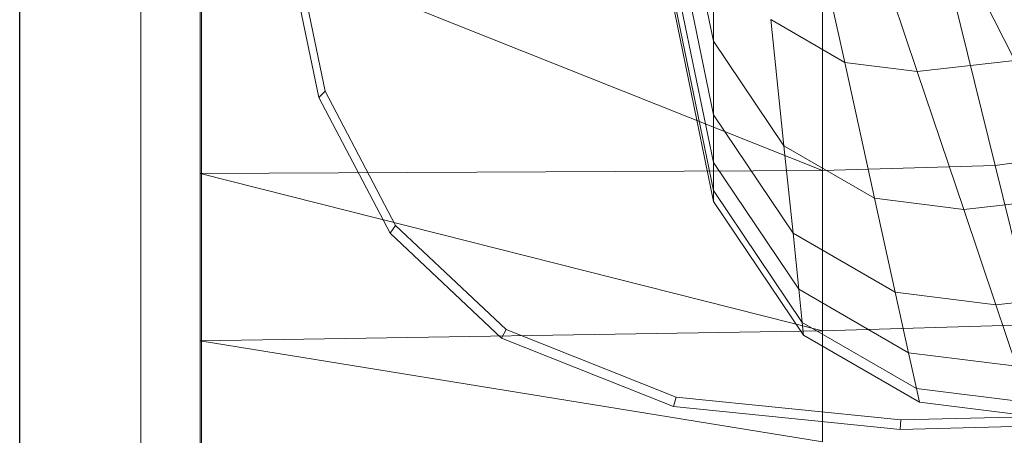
# Model space of a CAD drawing. Header units: metres. Extents: x 391.1 to 427.5, y 12.8 to 28.4.
# Tile 93 of 234: x 403.3571 to 403.5197, y 27.2783 to 27.3469. Entities that reach past the tile are written whole.
import ezdxf

# ---------------------------------------------------------------- set-up
doc = ezdxf.new("R2010")
doc.units = ezdxf.units.M
for name, color, linetype, lineweight in [('02_MOBILIARIO', 7, 'Continuous', 18), ('A-DETL-____-MBND', 7, 'Continuous', 18), ('A-GENM-____-OTLN', 7, 'Continuous', 18), ('A-WALL-____-MCUT', 7, 'Continuous', 25), ('A-WALL-____-OTLN', 7, 'Continuous', 25)]:
    doc.layers.add(name, color=color, linetype=linetype, lineweight=lineweight)

# ---------------------------------------------------------------- blocks, each defined once
blk = doc.blocks.new('Family - LONDR55-XX_ZZ-ARQ-CAA-M3D-Londres55-152064-03_ENLLUMENAT_P0A')
at = {"layer": 'A-GENM-____-OTLN', "color": 253, "true_color": 0xaaaaaa}
for p, q in [((0.6, 0.03), (0, 0.03)), ((0.6, 0.03), (0, 0.03)), ((0.6, 0.01), (0, 0.01)), ((0, 0.01), (0.6, 0.01)), ((0, 0.01), (0.6, 0.01)), ((0, 0.01), (0.6, 0.01)), ((0, 0), (0.6, 0)), ((0.6, 0), (0, 0))]:
    blk.add_line(p, q, dxfattribs=at)
blk = doc.blocks.new('Family - Mirall PA-152065-03_ENLLUMENAT_P0A')
blk.add_blockref('Family - LONDR55-XX_ZZ-ARQ-CAA-M3D-Londres55-152064-03_ENLLUMENAT_P0A', (0, 0))
blk = doc.blocks.new('Family - Evans PA-152341-03_ENLLUMENAT_P0A')
at = {"layer": 'A-WALL-____-MCUT', "color": 253, "true_color": 0xaaaaaa}
blk.add_line((2.08, 0), (4.42866, 0), dxfattribs=at)
at = {"layer": 'A-WALL-____-OTLN', "color": 253, "true_color": 0xaaaaaa}
blk.add_line((0, 0), (4.42866, 0), dxfattribs=at)
at = {"layer": 'A-WALL-____-OTLN', "color": 253, "lineweight": 18, "true_color": 0xaaaaaa}
blk.add_line((0, 0), (4.42866, 0), dxfattribs=at)
blk = doc.blocks.new('Family - Rentamans PA-152384-03_ENLLUMENAT_P0A')
at = {"layer": 'A-DETL-____-MBND', "color": 253, "true_color": 0xaaaaaa}
for p, q in [((0, 0.36146), (0, 0.00406)), ((0.08473, 0.08764), (0.07778, 0.12158)), ((0.09989, 0.11385), (0.10642, 0.08414)), ((0.1195, 0.11406), (0.13449, 0.08444)), ((0.08473, 0.07545), (0.07689, 0.11374)), ((0.10826, 0.11279), (0.1184, 0.08263)), ((0.02062, 0.07939), (0.01437, 0.10952)), ((0.01958, 0.07835), (0.01327, 0.10879)), ((0.08473, 0.0676), (0.07631, 0.10869)), ((0, 0.10722), (0, 0.06579)), ((0, 0.10722), (0.10273, 0.06628)), ((0.08473, 0.06296), (0.07598, 0.1057)), ((0.08473, 0.06117), (0.07584, 0.10456)), ((0.08473, 0.10527), (0.08473, 0.08764)), ((0.10273, 0.10137), (0.10273, 0.06628)), ((0.12264, 0.10196), (0.13123, 0.06713)), ((0.10642, 0.08414), (0.09423, 0.09119)), ((0.09423, 0.09119), (0.09638, 0.07036)), ((0.09638, 0.07036), (0.08473, 0.08764)), ((0.08473, 0.08764), (0.08473, 0.07545)), ((0.1184, 0.08263), (0.10642, 0.08414)), ((0.10642, 0.08414), (0.11135, 0.0617)), ((0.13449, 0.08444), (0.1184, 0.08263)), ((0.1184, 0.08263), (0.12606, 0.05985)), ((0.02062, 0.07939), (0.01958, 0.07835)), ((0.03136, 0.05592), (0.01958, 0.07835)), ((0.03228, 0.05718), (0.02062, 0.07939)), ((0.09788, 0.05596), (0.08473, 0.07545)), ((0.08473, 0.07545), (0.08473, 0.0676)), ((0.11135, 0.0617), (0.09638, 0.07036)), ((0.09638, 0.07036), (0.09788, 0.05596)), ((0.1511, 0.06981), (0.13123, 0.06713)), ((0.08473, 0.06296), (0.08473, 0.0676)), ((0.09884, 0.04668), (0.08473, 0.0676)), ((0.13123, 0.06713), (0.10273, 0.06628)), ((0.13123, 0.06713), (0.13772, 0.04082)), ((0.10273, 0.06628), (0, 0.06579)), ((0, 0.06579), (0, 0.03818)), ((0, 0.06579), (0.10273, 0.03978)), ((0.10273, 0.06628), (0.10273, 0.03978)), ((0.08473, 0.06117), (0.08473, 0.06296)), ((0.09941, 0.0412), (0.08473, 0.06296)), ((0.14581, 0.06207), (0.12606, 0.05985)), ((0.09963, 0.03908), (0.08473, 0.06117)), ((0.12606, 0.05985), (0.11135, 0.0617)), ((0.11135, 0.0617), (0.11476, 0.0462)), ((0.12606, 0.05985), (0.13135, 0.04411)), ((0.03228, 0.05718), (0.03136, 0.05592)), ((0.05051, 0.04004), (0.03228, 0.05718)), ((0.04977, 0.03861), (0.03136, 0.05592)), ((0.11476, 0.0462), (0.09788, 0.05596)), ((0.09788, 0.05596), (0.09884, 0.04668)), ((0.11696, 0.0362), (0.09884, 0.04668)), ((0.09884, 0.04668), (0.09941, 0.0412)), ((0.13135, 0.04411), (0.11476, 0.0462)), ((0.11476, 0.0462), (0.11696, 0.0362)), ((0.15363, 0.04662), (0.13135, 0.04411)), ((0.13135, 0.04411), (0.13476, 0.03396)), ((0.11825, 0.0303), (0.09941, 0.0412)), ((0.09941, 0.0412), (0.09963, 0.03908)), ((0.13772, 0.04082), (0.10273, 0.03978)), ((0.10273, 0.03978), (0, 0.03818)), ((0.05051, 0.04004), (0.04977, 0.03861)), ((0.07861, 0.02883), (0.05051, 0.04004)), ((0.11875, 0.02802), (0.09963, 0.03908)), ((0.10273, 0.03978), (0.10273, 0.02147)), ((0, 0.03818), (0, 0.01543)), ((0, 0.03818), (0.10273, 0.02147)), ((0.07816, 0.02729), (0.04977, 0.03861)), ((0.13476, 0.03396), (0.11696, 0.0362)), ((0.11696, 0.0362), (0.11825, 0.0303)), ((0.13678, 0.02796), (0.11825, 0.0303)), ((0.11825, 0.0303), (0.11875, 0.02802)), ((0.07861, 0.02883), (0.07816, 0.02729)), ((0.11566, 0.02511), (0.07861, 0.02883)), ((0.13755, 0.02565), (0.11875, 0.02802)), ((0.11557, 0.02353), (0.07816, 0.02729)), ((0.11566, 0.02511), (0.11557, 0.02353)), ((0.13755, 0.02565), (0.11566, 0.02511)), ((0.13769, 0.02408), (0.11557, 0.02353))]:
    blk.add_line(p, q, dxfattribs=at)
blk = doc.blocks.new('LONDR55-XX_ZZ-ARQ-CAA-M3D-Londres55_ifc-1-03_ENLLUMENAT_P0A')
at = {"layer": '02_MOBILIARIO', "color": 253, "lineweight": 18, "true_color": 0xaaaaaa}
blk.add_blockref('Family - Rentamans PA-152384-03_ENLLUMENAT_P0A', (403.38693, 27.25571), dxfattribs=at)
at = {"layer": 'A-GENM-____-OTLN', "color": 253, "lineweight": 18, "true_color": 0xaaaaaa, "rotation": 90}
blk.add_blockref('Family - Mirall PA-152065-03_ENLLUMENAT_P0A', (403.38714, 27.13872), dxfattribs=at)
at = {"layer": 'A-WALL-____-OTLN', "color": 253, "lineweight": 18, "true_color": 0xaaaaaa, "rotation": 90}
blk.add_blockref('Family - Evans PA-152341-03_ENLLUMENAT_P0A', (403.35714, 23.64959), dxfattribs=at)

msp = doc.modelspace()

# ---------------------------------------------------------------- block references
at = {"lineweight": 5}
msp.add_blockref('LONDR55-XX_ZZ-ARQ-CAA-M3D-Londres55_ifc-1-03_ENLLUMENAT_P0A', (0, 0), dxfattribs=at)

doc.saveas('drawing.dxf')
